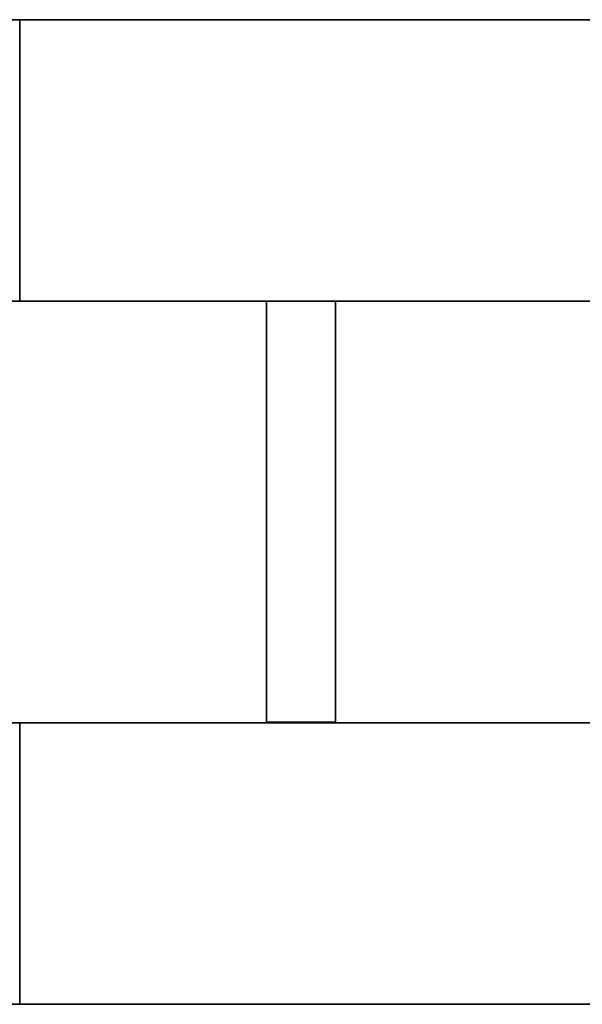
# Model space of a CAD drawing. Header units: millimetres. Extents: x -35 to 33166, y -35 to 31591.
# Tile 50 of 100: x 5483 to 5687, y 1653 to 2009. Entities that reach past the tile are written whole.
import ezdxf

# ---------------------------------------------------------------- set-up
doc = ezdxf.new("R2010")
doc.units = ezdxf.units.MM
doc.header["$LTSCALE"] = 25.4
doc.layers.get('0').update_dxf_attribs({"true_color": 0xffffff})
doc.layers.add('ICF - L1', color=7, linetype='Continuous', true_color=0xb4b464)
doc.layers.add('ICF - L2', color=7, linetype='Continuous', true_color=0x64ff64)

# ---------------------------------------------------------------- blocks, each defined once
blk = doc.blocks.new('6XR35_90_C_Web')
for p, q in [((-76.07, -46.84, -12.5), (-76.07, 46.84, -12.5)), ((-76.07, 46.84, -12.5), (76.07, 46.84, -12.5)), ((76.07, 46.84, 12.5), (-76.07, 46.84, 12.5)), ((-76.07, 46.84, 12.5), (-76.07, -46.84, 12.5)), ((-76.07, 46.84, -12.5), (-76.07, 46.84, 12.5)), ((76.07, 46.84, -12.5), (76.07, -46.84, -12.5)), ((76.07, -46.84, 12.5), (76.07, 46.84, 12.5)), ((76.07, 46.84, 12.5), (76.07, 46.84, -12.5)), ((76.07, -46.84, -12.5), (-76.07, -46.84, -12.5)), ((-76.07, -46.84, 12.5), (76.07, -46.84, 12.5)), ((-76.07, -46.84, 12.5), (-76.07, -46.84, -12.5)), ((76.07, -46.84, -12.5), (76.07, -46.84, 12.5))]:
    blk.add_line(p, q)
blk = doc.blocks.new('Group7836')
for p, q in [((-1092.2, -254, 0), (-254, -254, 0)), ((-1092.2, -254, 457.2), (-254, -254, 457.2)), ((-355.6, -355.6, 0), (-1092.2, -355.6, 0)), ((-355.6, -355.6, 457.2), (-1092.2, -355.6, 457.2))]:
    blk.add_line(p, q)
blk = doc.blocks.new('Group7837')
for p, q in [((-1092.2, 0, 457.2), (0, 0, 457.2)), ((-1092.2, 0, 0), (0, 0, 0)), ((-227.79, -101.6, 0), (-1092.2, -101.6, 0)), ((-227.79, -101.6, 457.2), (-1092.2, -101.6, 457.2))]:
    blk.add_line(p, q)
blk = doc.blocks.new('6XR35_90_C_MSG#29')
for name in ['Group7837', 'Group7836']:
    blk.add_blockref(name, (0, 0))
at = {"extrusion": (1, -1.02405e-15, -1.15708e-14)}
blk.add_blockref('6XR35_90_C_Web', (-177.67, 97.84, -787.4), dxfattribs=at)
at = {"extrusion": (1, -1.02405e-15, 1.15708e-14)}
blk.add_blockref('6XR35_90_C_Web', (-177.67, 358.96, -787.4), dxfattribs=at)
blk = doc.blocks.new('Group8503')
for p, q in [((-1018.74, -254, 0), (-254, -254, 0)), ((-1018.74, -254, 457.2), (-254, -254, 457.2)), ((-1018.74, -355.6, 0), (-355.6, -355.6, 0)), ((-1018.74, -355.6, 457.2), (-355.6, -355.6, 457.2))]:
    blk.add_line(p, q)
blk = doc.blocks.new('Group8504')
for p, q in [((-1018.74, 0, 457.2), (0, 0, 457.2)), ((-1018.74, 0, 0), (0, 0, 0)), ((-1018.74, -101.6, 0), (-227.79, -101.6, 0)), ((-1018.74, -101.6, 457.2), (-227.79, -101.6, 457.2))]:
    blk.add_line(p, q)
blk = doc.blocks.new('6XR35_90_C_MSG#100')
for name in ['Group8504', 'Group8503']:
    blk.add_blockref(name, (0, 0))
at = {"extrusion": (1, -1.02405e-15, -1.15708e-14)}
blk.add_blockref('6XR35_90_C_Web', (-177.67, 97.84, -787.4), dxfattribs=at)
at = {"extrusion": (1, -1.02405e-15, 1.15708e-14)}
blk.add_blockref('6XR35_90_C_Web', (-177.67, 358.96, -787.4), dxfattribs=at)
blk = doc.blocks.new('Group#1511')
for p, q in [((-1018.74, -254, 0), (-254, -254, 0)), ((-1018.74, -254, 457.2), (-254, -254, 457.2)), ((-1018.74, -355.6, 0), (-355.6, -355.6, 0)), ((-1018.74, -355.6, 457.2), (-355.6, -355.6, 457.2))]:
    blk.add_line(p, q)
blk = doc.blocks.new('Group#1512')
for p, q in [((-1018.74, 0, 0), (0, 0, 0)), ((-1018.74, 0, 457.2), (0, 0, 457.2)), ((-1018.74, -101.6, 0), (-227.79, -101.6, 0)), ((-1018.74, -101.6, 457.2), (-227.79, -101.6, 457.2))]:
    blk.add_line(p, q)
blk = doc.blocks.new('6XR35_90_C_MSG#171')
for name in ['Group#1512', 'Group#1511']:
    blk.add_blockref(name, (0, 0))
at = {"extrusion": (1, -1.02405e-15, -1.15708e-14)}
blk.add_blockref('6XR35_90_C_Web', (-177.67, 97.84, -787.4), dxfattribs=at)
at = {"extrusion": (1, -1.02405e-15, 1.15708e-14)}
blk.add_blockref('6XR35_90_C_Web', (-177.67, 358.96, -787.4), dxfattribs=at)
blk = doc.blocks.new('Group#3564')
for p, q in [((-1092.2, -254, 457.2), (-254, -254, 457.2)), ((-1018.74, -254, 0), (-254, -254, 0)), ((-355.6, -355.6, 457.2), (-1092.2, -355.6, 457.2)), ((-1018.74, -355.6, 0), (-355.6, -355.6, 0))]:
    blk.add_line(p, q)
blk = doc.blocks.new('Group#3565')
for p, q in [((-1092.2, 0, 457.2), (0, 0, 457.2)), ((-1018.74, 0, 0), (0, 0, 0)), ((-227.79, -101.6, 457.2), (-1092.2, -101.6, 457.2)), ((-1018.74, -101.6, 0), (-227.79, -101.6, 0))]:
    blk.add_line(p, q)
blk = doc.blocks.new('6XR35_90_C_MSG#240')
for name in ['Group#3565', 'Group#3564']:
    blk.add_blockref(name, (0, 0))
at = {"extrusion": (1, -1.02405e-15, -1.15708e-14)}
blk.add_blockref('6XR35_90_C_Web', (-177.67, 97.84, -787.4), dxfattribs=at)
at = {"extrusion": (1, -1.02405e-15, 1.15708e-14)}
blk.add_blockref('6XR35_90_C_Web', (-177.67, 358.96, -787.4), dxfattribs=at)
blk = doc.blocks.new('Group4261')
for p, q in [((-101.6, 659.275, 457.2), (-101.6, 0, 457.2)), ((-101.6, 659.275), (-101.6, 0)), ((0, 0), (0, 659.275)), ((0, 659.275, 457.2), (0, 0, 457.2)), ((-101.6, 0), (0, 0)), ((0, 0, 457.2), (-101.6, 0, 457.2)), ((0, 0, 457.2), (0, 0)), ((-101.6, 0, 457.2), (-101.6, 0))]:
    blk.add_line(p, q)
blk = doc.blocks.new('Group4262')
for p, q in [((-355.6, 0, 457.2), (-355.6, 659.275, 457.2)), ((-355.6, 659.275), (-355.6, 0)), ((-254, 0, 457.2), (-254, 659.275, 457.2)), ((-254, 0), (-254, 659.275)), ((-355.6, 0), (-355.6, 0, 457.2)), ((-254, 0, 457.2), (-355.6, 0, 457.2)), ((-355.6, 0), (-254, 0)), ((-254, 0), (-254, 0, 457.2))]:
    blk.add_line(p, q)
blk = doc.blocks.new('Group4267')
for p, q in [((-101.6, 114.1, 51), (-253.75, 114.1, 51)), ((-253.75, 114.1, 51), (-253.75, 114.1, 144.68)), ((-253.75, 114.1, 144.68), (-101.6, 114.1, 144.68)), ((-253.75, 89.1, 51), (-253.75, 114.1, 51)), ((-253.75, 114.1, 144.68), (-253.75, 89.1, 144.68)), ((-101.6, 114.1, 144.68), (-101.6, 114.1, 51)), ((-101.6, 114.1, 51), (-101.6, 89.1, 51)), ((-101.6, 89.1, 144.68), (-101.6, 114.1, 144.68)), ((-101.6, 89.1, 144.68), (-253.75, 89.1, 144.68)), ((-253.75, 89.1, 144.68), (-253.75, 89.1, 51)), ((-253.75, 89.1, 51), (-101.6, 89.1, 51)), ((-101.6, 89.1, 51), (-101.6, 89.1, 144.68))]:
    blk.add_line(p, q)
blk = doc.blocks.new('Group4268')
for p, q in [((-101.6, 114.1, 312.12), (-253.75, 114.1, 312.12)), ((-253.75, 114.1, 312.12), (-253.75, 114.1, 405.8)), ((-253.75, 114.1, 405.8), (-101.6, 114.1, 405.8)), ((-253.75, 89.1, 312.12), (-253.75, 114.1, 312.12)), ((-253.75, 114.1, 405.8), (-253.75, 89.1, 405.8)), ((-101.6, 114.1, 405.8), (-101.6, 114.1, 312.12)), ((-101.6, 114.1, 312.12), (-101.6, 89.1, 312.12)), ((-101.6, 89.1, 405.8), (-101.6, 114.1, 405.8)), ((-101.6, 89.1, 405.8), (-253.75, 89.1, 405.8)), ((-253.75, 89.1, 405.8), (-253.75, 89.1, 312.12)), ((-253.75, 89.1, 312.12), (-101.6, 89.1, 312.12)), ((-101.6, 89.1, 312.12), (-101.6, 89.1, 405.8))]:
    blk.add_line(p, q)
blk = doc.blocks.new('6XR35_96_S_CUT_26_0')
for name in ['Group4262', 'Group4261', 'Group4267', 'Group4268']:
    blk.add_blockref(name, (0, 0))
blk = doc.blocks.new('Group8293')
for p, q in [((-101.6, 0, 0), (-101.6, 659.28, 0)), ((0, 0, 0), (0, 659.28, 0)), ((-101.6, 0, 457.2), (-101.6, 332.94, 457.2)), ((0, 0, 457.2), (0, 332.94, 457.2))]:
    blk.add_line(p, q)
blk = doc.blocks.new('Group8294')
for p, q in [((-355.6, 0, 0), (-355.6, 659.28, 0)), ((-254, 0, 0), (-254, 659.28, 0)), ((-355.6, 0, 457.2), (-355.6, 332.94, 457.2)), ((-254, 0, 457.2), (-254, 332.94, 457.2))]:
    blk.add_line(p, q)
blk = doc.blocks.new('Group8298')
for p, q in [((-101.6, 114.1, 51), (-253.75, 114.1, 51)), ((-253.75, 114.1, 51), (-253.75, 114.1, 144.68)), ((-253.75, 114.1, 144.68), (-101.6, 114.1, 144.68)), ((-253.75, 89.1, 51), (-253.75, 114.1, 51)), ((-253.75, 114.1, 144.68), (-253.75, 89.1, 144.68)), ((-101.6, 114.1, 144.68), (-101.6, 114.1, 51)), ((-101.6, 114.1, 51), (-101.6, 89.1, 51)), ((-101.6, 89.1, 144.68), (-101.6, 114.1, 144.68)), ((-101.6, 89.1, 144.68), (-253.75, 89.1, 144.68)), ((-253.75, 89.1, 144.68), (-253.75, 89.1, 51)), ((-253.75, 89.1, 51), (-101.6, 89.1, 51)), ((-101.6, 89.1, 51), (-101.6, 89.1, 144.68))]:
    blk.add_line(p, q)
blk = doc.blocks.new('Group8299')
for p, q in [((-101.6, 114.1, 312.12), (-253.75, 114.1, 312.12)), ((-253.75, 114.1, 312.12), (-253.75, 114.1, 405.8)), ((-253.75, 114.1, 405.8), (-101.6, 114.1, 405.8)), ((-253.75, 89.1, 312.12), (-253.75, 114.1, 312.12)), ((-253.75, 114.1, 405.8), (-253.75, 89.1, 405.8)), ((-101.6, 114.1, 405.8), (-101.6, 114.1, 312.12)), ((-101.6, 114.1, 312.12), (-101.6, 89.1, 312.12)), ((-101.6, 89.1, 405.8), (-101.6, 114.1, 405.8)), ((-101.6, 89.1, 405.8), (-253.75, 89.1, 405.8)), ((-253.75, 89.1, 405.8), (-253.75, 89.1, 312.12)), ((-253.75, 89.1, 312.12), (-101.6, 89.1, 312.12)), ((-101.6, 89.1, 312.12), (-101.6, 89.1, 405.8))]:
    blk.add_line(p, q)
blk = doc.blocks.new('6XR35_96_S_CUT_26_0_MSG')
for name in ['Group8294', 'Group8293', 'Group8298', 'Group8299']:
    blk.add_blockref(name, (0, 0))
blk = doc.blocks.new('Group8766')
for p, q in [((-101.6, 332.94, 0), (-101.6, 332.94, 457.2)), ((-101.6, 332.94, 457.2), (0, 332.94, 457.2)), ((0, 332.94, 0), (-101.6, 332.94, 0)), ((-101.6, 0, 0), (-101.6, 332.94, 0)), ((-101.6, 0, 457.2), (-101.6, 332.94, 457.2)), ((0, 332.94, 457.2), (0, 332.94, 0)), ((0, 0, 0), (0, 332.94, 0)), ((0, 0, 457.2), (0, 332.94, 457.2)), ((-101.6, 0, 0), (0, 0, 0)), ((0, 0, 457.2), (-101.6, 0, 457.2)), ((-101.6, 0, 457.2), (-101.6, 0, 0)), ((0, 0, 457.2), (0, 0, 0))]:
    blk.add_line(p, q)
blk = doc.blocks.new('Group8767')
for p, q in [((-355.6, 332.94, 0), (-355.6, 332.94, 457.2)), ((-355.6, 332.94, 457.2), (-254, 332.94, 457.2)), ((-254, 332.94, 0), (-355.6, 332.94, 0)), ((-355.6, 0, 0), (-355.6, 332.94, 0)), ((-355.6, 0, 457.2), (-355.6, 332.94, 457.2)), ((-254, 332.94, 457.2), (-254, 332.94, 0)), ((-254, 0, 0), (-254, 332.94, 0)), ((-254, 0, 457.2), (-254, 332.94, 457.2)), ((-355.6, 0, 0), (-254, 0, 0)), ((-254, 0, 457.2), (-355.6, 0, 457.2)), ((-355.6, 0, 457.2), (-355.6, 0, 0)), ((-254, 0, 457.2), (-254, 0, 0))]:
    blk.add_line(p, q)
blk = doc.blocks.new('Group8770')
for p, q in [((-101.6, 114.1, 51), (-253.75, 114.1, 51)), ((-253.75, 114.1, 51), (-253.75, 114.1, 144.68)), ((-253.75, 114.1, 144.68), (-101.6, 114.1, 144.68)), ((-253.75, 89.1, 51), (-253.75, 114.1, 51)), ((-253.75, 114.1, 144.68), (-253.75, 89.1, 144.68)), ((-101.6, 114.1, 144.68), (-101.6, 114.1, 51)), ((-101.6, 114.1, 51), (-101.6, 89.1, 51)), ((-101.6, 89.1, 144.68), (-101.6, 114.1, 144.68)), ((-101.6, 89.1, 144.68), (-253.75, 89.1, 144.68)), ((-253.75, 89.1, 144.68), (-253.75, 89.1, 51)), ((-253.75, 89.1, 51), (-101.6, 89.1, 51)), ((-101.6, 89.1, 51), (-101.6, 89.1, 144.68))]:
    blk.add_line(p, q)
blk = doc.blocks.new('Group8771')
for p, q in [((-101.6, 114.1, 312.12), (-253.75, 114.1, 312.12)), ((-253.75, 114.1, 312.12), (-253.75, 114.1, 405.8)), ((-253.75, 114.1, 405.8), (-101.6, 114.1, 405.8)), ((-253.75, 89.1, 312.12), (-253.75, 114.1, 312.12)), ((-253.75, 114.1, 405.8), (-253.75, 89.1, 405.8)), ((-101.6, 114.1, 405.8), (-101.6, 114.1, 312.12)), ((-101.6, 114.1, 312.12), (-101.6, 89.1, 312.12)), ((-101.6, 89.1, 405.8), (-101.6, 114.1, 405.8)), ((-101.6, 89.1, 405.8), (-253.75, 89.1, 405.8)), ((-253.75, 89.1, 405.8), (-253.75, 89.1, 312.12)), ((-253.75, 89.1, 312.12), (-101.6, 89.1, 312.12)), ((-101.6, 89.1, 312.12), (-101.6, 89.1, 405.8))]:
    blk.add_line(p, q)
blk = doc.blocks.new('6XR35_96_S_CUT_26_0_MSG#2')
for name in ['Group8767', 'Group8766', 'Group8770', 'Group8771']:
    blk.add_blockref(name, (0, 0))
blk = doc.blocks.new('Group#3460')
for p, q in [((-101.6, 332.94, 0), (-101.6, 332.94, 457.2)), ((-101.6, 332.94, 457.2), (0, 332.94, 457.2)), ((0, 332.94, 0), (-101.6, 332.94, 0)), ((-101.6, 0, 0), (-101.6, 332.94, 0)), ((-101.6, 0, 457.2), (-101.6, 332.94, 457.2)), ((0, 332.94, 457.2), (0, 332.94, 0)), ((0, 0, 0), (0, 332.94, 0)), ((0, 0, 457.2), (0, 332.94, 457.2)), ((-101.6, 0, 0), (0, 0, 0)), ((0, 0, 457.2), (-101.6, 0, 457.2)), ((-101.6, 0, 457.2), (-101.6, 0, 0)), ((0, 0, 457.2), (0, 0, 0))]:
    blk.add_line(p, q)
blk = doc.blocks.new('Group#3461')
for p, q in [((-355.6, 332.94, 0), (-355.6, 332.94, 457.2)), ((-355.6, 332.94, 457.2), (-254, 332.94, 457.2)), ((-254, 332.94, 0), (-355.6, 332.94, 0)), ((-355.6, 0, 0), (-355.6, 332.94, 0)), ((-355.6, 0, 457.2), (-355.6, 332.94, 457.2)), ((-254, 332.94, 457.2), (-254, 332.94, 0)), ((-254, 0, 0), (-254, 332.94, 0)), ((-254, 0, 457.2), (-254, 332.94, 457.2)), ((-355.6, 0, 0), (-254, 0, 0)), ((-254, 0, 457.2), (-355.6, 0, 457.2)), ((-355.6, 0, 457.2), (-355.6, 0, 0)), ((-254, 0, 457.2), (-254, 0, 0))]:
    blk.add_line(p, q)
blk = doc.blocks.new('Group#3464')
for p, q in [((-101.6, 114.1, 51), (-253.75, 114.1, 51)), ((-253.75, 114.1, 51), (-253.75, 114.1, 144.68)), ((-253.75, 114.1, 144.68), (-101.6, 114.1, 144.68)), ((-253.75, 89.1, 51), (-253.75, 114.1, 51)), ((-253.75, 114.1, 144.68), (-253.75, 89.1, 144.68)), ((-101.6, 114.1, 144.68), (-101.6, 114.1, 51)), ((-101.6, 114.1, 51), (-101.6, 89.1, 51)), ((-101.6, 89.1, 144.68), (-101.6, 114.1, 144.68)), ((-101.6, 89.1, 144.68), (-253.75, 89.1, 144.68)), ((-253.75, 89.1, 144.68), (-253.75, 89.1, 51)), ((-253.75, 89.1, 51), (-101.6, 89.1, 51)), ((-101.6, 89.1, 51), (-101.6, 89.1, 144.68))]:
    blk.add_line(p, q)
blk = doc.blocks.new('Group#3465')
for p, q in [((-101.6, 114.1, 312.12), (-253.75, 114.1, 312.12)), ((-253.75, 114.1, 312.12), (-253.75, 114.1, 405.8)), ((-253.75, 114.1, 405.8), (-101.6, 114.1, 405.8)), ((-253.75, 89.1, 312.12), (-253.75, 114.1, 312.12)), ((-253.75, 114.1, 405.8), (-253.75, 89.1, 405.8)), ((-101.6, 114.1, 405.8), (-101.6, 114.1, 312.12)), ((-101.6, 114.1, 312.12), (-101.6, 89.1, 312.12)), ((-101.6, 89.1, 405.8), (-101.6, 114.1, 405.8)), ((-101.6, 89.1, 405.8), (-253.75, 89.1, 405.8)), ((-253.75, 89.1, 405.8), (-253.75, 89.1, 312.12)), ((-253.75, 89.1, 312.12), (-101.6, 89.1, 312.12)), ((-101.6, 89.1, 312.12), (-101.6, 89.1, 405.8))]:
    blk.add_line(p, q)
blk = doc.blocks.new('6XR35_96_S_CUT_26_0_MSG#4')
for name in ['Group#3461', 'Group#3460', 'Group#3464', 'Group#3465']:
    blk.add_blockref(name, (0, 0))
blk = doc.blocks.new('Group3573')
at = {"layer": 'ICF - L1', "extrusion": (0, 0, -1), "zscale": -1}
for name, p, rotation in [('6XR35_90_C_MSG#29', (-4797.51, 2008.52, 100), 360), ('6XR35_90_C_MSG#100', (-4797.51, 2008.52, -814.4), 360), ('6XR35_90_C_MSG#171', (-4797.51, 2008.52, -1728.8), 360), ('6XR35_90_C_MSG#240', (-4797.51, 2008.52, -2643.2), 360), ('6XR35_96_S_CUT_26_0', (-5483.31, 2008.52, -3100.4), 90), ('6XR35_96_S_CUT_26_0_MSG', (-5483.31, 2008.52, -357.2), 90), ('6XR35_96_S_CUT_26_0_MSG#2', (-5483.31, 2008.52, -1271.6), 90), ('6XR35_96_S_CUT_26_0_MSG#4', (-5483.31, 2008.52, -2186), 90)]:
    blk.add_blockref(name, p, dxfattribs=dict(at, rotation=rotation))
blk = doc.blocks.new('Group9575')
for p, q in [((-101.6, 0, 0), (-101.6, 660.4, 0)), ((0, 0, 0), (0, 660.4, 0)), ((-101.6, 0, 457.2), (-101.6, 332.94, 457.2)), ((0, 0, 457.2), (0, 332.94, 457.2))]:
    blk.add_line(p, q)
blk = doc.blocks.new('Group9576')
for p, q in [((-355.6, 0, 0), (-355.6, 660.4, 0)), ((-254, 0, 0), (-254, 660.4, 0)), ((-355.6, 0, 457.2), (-355.6, 332.94, 457.2)), ((-254, 0, 457.2), (-254, 332.94, 457.2))]:
    blk.add_line(p, q)
blk = doc.blocks.new('Group9580')
for p, q in [((-101.6, 114.1, 51), (-253.75, 114.1, 51)), ((-253.75, 114.1, 51), (-253.75, 114.1, 144.68)), ((-253.75, 114.1, 144.68), (-101.6, 114.1, 144.68)), ((-253.75, 89.1, 51), (-253.75, 114.1, 51)), ((-253.75, 114.1, 144.68), (-253.75, 89.1, 144.68)), ((-101.6, 114.1, 144.68), (-101.6, 114.1, 51)), ((-101.6, 114.1, 51), (-101.6, 89.1, 51)), ((-101.6, 89.1, 144.68), (-101.6, 114.1, 144.68)), ((-101.6, 89.1, 144.68), (-253.75, 89.1, 144.68)), ((-253.75, 89.1, 144.68), (-253.75, 89.1, 51)), ((-253.75, 89.1, 51), (-101.6, 89.1, 51)), ((-101.6, 89.1, 51), (-101.6, 89.1, 144.68))]:
    blk.add_line(p, q)
blk = doc.blocks.new('Group9581')
for p, q in [((-101.6, 114.1, 312.12), (-253.75, 114.1, 312.12)), ((-253.75, 114.1, 312.12), (-253.75, 114.1, 405.8)), ((-253.75, 114.1, 405.8), (-101.6, 114.1, 405.8)), ((-253.75, 89.1, 312.12), (-253.75, 114.1, 312.12)), ((-253.75, 114.1, 405.8), (-253.75, 89.1, 405.8)), ((-101.6, 114.1, 405.8), (-101.6, 114.1, 312.12)), ((-101.6, 114.1, 312.12), (-101.6, 89.1, 312.12)), ((-101.6, 89.1, 405.8), (-101.6, 114.1, 405.8)), ((-101.6, 89.1, 405.8), (-253.75, 89.1, 405.8)), ((-253.75, 89.1, 405.8), (-253.75, 89.1, 312.12)), ((-253.75, 89.1, 312.12), (-101.6, 89.1, 312.12)), ((-101.6, 89.1, 312.12), (-101.6, 89.1, 405.8))]:
    blk.add_line(p, q)
blk = doc.blocks.new('6XR35_96_S#1_CUT_26_0_MSG')
for name in ['Group9576', 'Group9575', 'Group9580', 'Group9581']:
    blk.add_blockref(name, (0, 0))
blk = doc.blocks.new('Group9935')
for p, q in [((-101.6, 332.94, 0), (-101.6, 332.94, 457.2)), ((-101.6, 332.94, 457.2), (0, 332.94, 457.2)), ((0, 332.94, 0), (-101.6, 332.94, 0)), ((-101.6, 0, 0), (-101.6, 332.94, 0)), ((-101.6, 0, 457.2), (-101.6, 332.94, 457.2)), ((0, 332.94, 457.2), (0, 332.94, 0)), ((0, 0, 0), (0, 332.94, 0)), ((0, 0, 457.2), (0, 332.94, 457.2)), ((-101.6, 0, 0), (0, 0, 0)), ((0, 0, 457.2), (-101.6, 0, 457.2)), ((-101.6, 0, 457.2), (-101.6, 0, 0)), ((0, 0, 457.2), (0, 0, 0))]:
    blk.add_line(p, q)
blk = doc.blocks.new('Group9936')
for p, q in [((-355.6, 332.94, 0), (-355.6, 332.94, 457.2)), ((-355.6, 332.94, 457.2), (-254, 332.94, 457.2)), ((-254, 332.94, 0), (-355.6, 332.94, 0)), ((-355.6, 0, 0), (-355.6, 332.94, 0)), ((-355.6, 0, 457.2), (-355.6, 332.94, 457.2)), ((-254, 332.94, 457.2), (-254, 332.94, 0)), ((-254, 0, 0), (-254, 332.94, 0)), ((-254, 0, 457.2), (-254, 332.94, 457.2)), ((-355.6, 0, 0), (-254, 0, 0)), ((-254, 0, 457.2), (-355.6, 0, 457.2)), ((-355.6, 0, 457.2), (-355.6, 0, 0)), ((-254, 0, 457.2), (-254, 0, 0))]:
    blk.add_line(p, q)
blk = doc.blocks.new('Group9939')
for p, q in [((-101.6, 114.1, 51), (-253.75, 114.1, 51)), ((-253.75, 114.1, 51), (-253.75, 114.1, 144.68)), ((-253.75, 114.1, 144.68), (-101.6, 114.1, 144.68)), ((-253.75, 89.1, 51), (-253.75, 114.1, 51)), ((-253.75, 114.1, 144.68), (-253.75, 89.1, 144.68)), ((-101.6, 114.1, 144.68), (-101.6, 114.1, 51)), ((-101.6, 114.1, 51), (-101.6, 89.1, 51)), ((-101.6, 89.1, 144.68), (-101.6, 114.1, 144.68)), ((-101.6, 89.1, 144.68), (-253.75, 89.1, 144.68)), ((-253.75, 89.1, 144.68), (-253.75, 89.1, 51)), ((-253.75, 89.1, 51), (-101.6, 89.1, 51)), ((-101.6, 89.1, 51), (-101.6, 89.1, 144.68))]:
    blk.add_line(p, q)
blk = doc.blocks.new('Group9940')
for p, q in [((-101.6, 114.1, 312.12), (-253.75, 114.1, 312.12)), ((-253.75, 114.1, 312.12), (-253.75, 114.1, 405.8)), ((-253.75, 114.1, 405.8), (-101.6, 114.1, 405.8)), ((-253.75, 89.1, 312.12), (-253.75, 114.1, 312.12)), ((-253.75, 114.1, 405.8), (-253.75, 89.1, 405.8)), ((-101.6, 114.1, 405.8), (-101.6, 114.1, 312.12)), ((-101.6, 114.1, 312.12), (-101.6, 89.1, 312.12)), ((-101.6, 89.1, 405.8), (-101.6, 114.1, 405.8)), ((-101.6, 89.1, 405.8), (-253.75, 89.1, 405.8)), ((-253.75, 89.1, 405.8), (-253.75, 89.1, 312.12)), ((-253.75, 89.1, 312.12), (-101.6, 89.1, 312.12)), ((-101.6, 89.1, 312.12), (-101.6, 89.1, 405.8))]:
    blk.add_line(p, q)
blk = doc.blocks.new('6XR35_96_S#1_CUT_26_0_MSG#2')
for name in ['Group9936', 'Group9935', 'Group9939', 'Group9940']:
    blk.add_blockref(name, (0, 0))
blk = doc.blocks.new('Group#4784')
for p, q in [((-1018.74, -254, 0), (-254, -254, 0)), ((-1018.74, -254, 457.2), (-254, -254, 457.2)), ((-1018.74, -355.6, 0), (-355.6, -355.6, 0)), ((-1018.74, -355.6, 457.2), (-355.6, -355.6, 457.2))]:
    blk.add_line(p, q)
blk = doc.blocks.new('Group#4785')
for p, q in [((-1018.74, 0, 0), (0, 0, 0)), ((-1018.74, 0, 457.2), (0, 0, 457.2)), ((-1018.74, -101.6, 0), (-227.79, -101.6, 0)), ((-1018.74, -101.6, 457.2), (-227.79, -101.6, 457.2))]:
    blk.add_line(p, q)
blk = doc.blocks.new('6XR35_90_C#3_MSG#47')
for name in ['Group#4785', 'Group#4784']:
    blk.add_blockref(name, (0, 0))
at = {"extrusion": (1, -1.02405e-15, -1.15708e-14)}
blk.add_blockref('6XR35_90_C_Web', (-177.67, 97.84, -787.4), dxfattribs=at)
at = {"extrusion": (1, -1.02405e-15, 1.15708e-14)}
blk.add_blockref('6XR35_90_C_Web', (-177.67, 358.96, -787.4), dxfattribs=at)
blk = doc.blocks.new('Group#3771')
for p, q in [((-1092.2, -254, 0), (-254, -254, 0)), ((-1092.2, -254, 457.2), (-254, -254, 457.2)), ((-355.6, -355.6, 0), (-1092.2, -355.6, 0)), ((-355.6, -355.6, 457.2), (-1092.2, -355.6, 457.2))]:
    blk.add_line(p, q)
blk = doc.blocks.new('Group#3772')
for p, q in [((-1092.2, 0, 457.2), (0, 0, 457.2)), ((-1092.2, 0, 0), (0, 0, 0)), ((-227.79, -101.6, 0), (-1092.2, -101.6, 0)), ((-227.79, -101.6, 457.2), (-1092.2, -101.6, 457.2))]:
    blk.add_line(p, q)
blk = doc.blocks.new('6XR35_90_C#3_MSG#14')
for name in ['Group#3772', 'Group#3771']:
    blk.add_blockref(name, (0, 0))
at = {"extrusion": (1, -1.02405e-15, -1.15708e-14)}
blk.add_blockref('6XR35_90_C_Web', (-177.67, 97.84, -787.4), dxfattribs=at)
at = {"extrusion": (1, -1.02405e-15, 1.15708e-14)}
blk.add_blockref('6XR35_90_C_Web', (-177.67, 358.96, -787.4), dxfattribs=at)
blk = doc.blocks.new('Group10008')
for p, q in [((-1092.2, -254, 457.2), (-254, -254, 457.2)), ((-1018.74, -254, 0), (-254, -254, 0)), ((-355.6, -355.6, 457.2), (-1092.2, -355.6, 457.2)), ((-1018.74, -355.6, 0), (-355.6, -355.6, 0))]:
    blk.add_line(p, q)
blk = doc.blocks.new('Group#4817')
for p, q in [((-1092.2, 0, 457.2), (0, 0, 457.2)), ((-1018.74, 0, 0), (0, 0, 0)), ((-227.79, -101.6, 457.2), (-1092.2, -101.6, 457.2)), ((-1018.74, -101.6, 0), (-227.79, -101.6, 0))]:
    blk.add_line(p, q)
blk = doc.blocks.new('6XR35_90_C#3_MSG#67')
for name in ['Group#4817', 'Group10008']:
    blk.add_blockref(name, (0, 0))
at = {"extrusion": (1, -1.02405e-15, -1.15708e-14)}
blk.add_blockref('6XR35_90_C_Web', (-177.67, 97.84, -787.4), dxfattribs=at)
at = {"extrusion": (1, -1.02405e-15, 1.15708e-14)}
blk.add_blockref('6XR35_90_C_Web', (-177.67, 358.96, -787.4), dxfattribs=at)
blk = doc.blocks.new('Group10416')
for p, q in [((-254, -254, 124.2), (-1092.2, -254, 124.2)), ((-254, -254, 0), (-1092.2, -254, 0)), ((-1092.2, -355.6, 124.2), (-355.6, -355.6, 124.2)), ((-355.6, -355.6, 0), (-1092.2, -355.6, 0))]:
    blk.add_line(p, q)
blk = doc.blocks.new('Group10417')
for p, q in [((0, 0, 124.2), (-1092.2, 0, 124.2)), ((-1092.2, 0, 0), (0, 0, 0)), ((-1092.2, -101.6, 124.2), (-227.79, -101.6, 124.2)), ((-1092.2, -101.6, 0), (-227.79, -101.6, 0))]:
    blk.add_line(p, q)
blk = doc.blocks.new('Group10419')
for p, q in [((-76.07, 26.36, 12.5), (76.07, 26.36, 12.5)), ((76.07, 26.36, -12.5), (-76.07, 26.36, -12.5)), ((-76.07, 26.36, -12.5), (-76.07, 26.36, 12.5)), ((-76.07, -46.84, -12.5), (-76.07, 26.36, -12.5)), ((-76.07, -46.84, 12.5), (-76.07, 26.36, 12.5)), ((76.07, 26.36, 12.5), (76.07, 26.36, -12.5)), ((76.07, -46.84, -12.5), (76.07, 26.36, -12.5)), ((76.07, -46.84, 12.5), (76.07, 26.36, 12.5)), ((-76.07, -46.84, -12.5), (76.07, -46.84, -12.5)), ((76.07, -46.84, 12.5), (-76.07, -46.84, 12.5)), ((-76.07, -46.84, 12.5), (-76.07, -46.84, -12.5)), ((76.07, -46.84, 12.5), (76.07, -46.84, -12.5))]:
    blk.add_line(p, q)
blk = doc.blocks.new('6XR35_90_C#3_MSG#97')
for name in ['Group10417', 'Group10416']:
    blk.add_blockref(name, (0, 0))
at = {"extrusion": (1, -1.02405e-15, -1.15708e-14)}
blk.add_blockref('Group10419', (-177.67, 97.84, -787.4), dxfattribs=at)
blk = doc.blocks.new('Group#1471')
for p, q in [((-101.6, 660.4, 457.2), (-101.6, 0, 457.2)), ((-101.6, 660.4), (-101.6, 0)), ((0, 0), (0, 660.4)), ((0, 660.4, 457.2), (0, 0, 457.2)), ((-101.6, 0), (0, 0)), ((0, 0, 457.2), (-101.6, 0, 457.2)), ((0, 0, 457.2), (0, 0)), ((-101.6, 0, 457.2), (-101.6, 0))]:
    blk.add_line(p, q)
blk = doc.blocks.new('Group#1472')
for p, q in [((-355.6, 0, 457.2), (-355.6, 660.4, 457.2)), ((-355.6, 660.4), (-355.6, 0)), ((-254, 0, 457.2), (-254, 660.4, 457.2)), ((-254, 0), (-254, 660.4)), ((-355.6, 0), (-355.6, 0, 457.2)), ((-254, 0, 457.2), (-355.6, 0, 457.2)), ((-355.6, 0), (-254, 0)), ((-254, 0), (-254, 0, 457.2))]:
    blk.add_line(p, q)
blk = doc.blocks.new('Group#1477')
for p, q in [((-101.6, 114.1, 51), (-253.75, 114.1, 51)), ((-253.75, 114.1, 51), (-253.75, 114.1, 144.68)), ((-253.75, 114.1, 144.68), (-101.6, 114.1, 144.68)), ((-253.75, 89.1, 51), (-253.75, 114.1, 51)), ((-253.75, 114.1, 144.68), (-253.75, 89.1, 144.68)), ((-101.6, 114.1, 144.68), (-101.6, 114.1, 51)), ((-101.6, 114.1, 51), (-101.6, 89.1, 51)), ((-101.6, 89.1, 144.68), (-101.6, 114.1, 144.68)), ((-101.6, 89.1, 144.68), (-253.75, 89.1, 144.68)), ((-253.75, 89.1, 144.68), (-253.75, 89.1, 51)), ((-253.75, 89.1, 51), (-101.6, 89.1, 51)), ((-101.6, 89.1, 51), (-101.6, 89.1, 144.68))]:
    blk.add_line(p, q)
blk = doc.blocks.new('Group#1478')
for p, q in [((-101.6, 114.1, 312.12), (-253.75, 114.1, 312.12)), ((-253.75, 114.1, 312.12), (-253.75, 114.1, 405.8)), ((-253.75, 114.1, 405.8), (-101.6, 114.1, 405.8)), ((-253.75, 89.1, 312.12), (-253.75, 114.1, 312.12)), ((-253.75, 114.1, 405.8), (-253.75, 89.1, 405.8)), ((-101.6, 114.1, 405.8), (-101.6, 114.1, 312.12)), ((-101.6, 114.1, 312.12), (-101.6, 89.1, 312.12)), ((-101.6, 89.1, 405.8), (-101.6, 114.1, 405.8)), ((-101.6, 89.1, 405.8), (-253.75, 89.1, 405.8)), ((-253.75, 89.1, 405.8), (-253.75, 89.1, 312.12)), ((-253.75, 89.1, 312.12), (-101.6, 89.1, 312.12)), ((-101.6, 89.1, 312.12), (-101.6, 89.1, 405.8))]:
    blk.add_line(p, q)
blk = doc.blocks.new('6XR35_96_S#1_CUT_26_0')
for name in ['Group#1472', 'Group#1471', 'Group#1477', 'Group#1478']:
    blk.add_blockref(name, (0, 0))
blk = doc.blocks.new('Group3664')
at = {"layer": 'ICF - L2', "extrusion": (0, 0, -1), "zscale": -1}
for name, p, rotation in [('6XR35_90_C#3_MSG#47', (-4797.51, 2008.52, -4472), 360), ('6XR35_90_C#3_MSG#14', (-4797.51, 2008.52, -3557.6), 360), ('6XR35_90_C#3_MSG#67', (-4797.51, 2008.52, -5386.4), 360), ('6XR35_90_C#3_MSG#97', (-4797.51, 2008.52, -6300.8), 360), ('6XR35_96_S#1_CUT_26_0_MSG', (-5483.31, 2008.52, -4014.8), 90), ('6XR35_96_S#1_CUT_26_0_MSG#2', (-5483.31, 2008.52, -4929.2), 90), ('6XR35_96_S#1_CUT_26_0', (-5483.31, 2008.52, -5843.6), 90)]:
    blk.add_blockref(name, p, dxfattribs=dict(at, rotation=rotation))

msp = doc.modelspace()

# ---------------------------------------------------------------- block references
for name in ['Group3573', 'Group3664']:
    msp.add_blockref(name, (0, 0))

doc.saveas('drawing.dxf')
